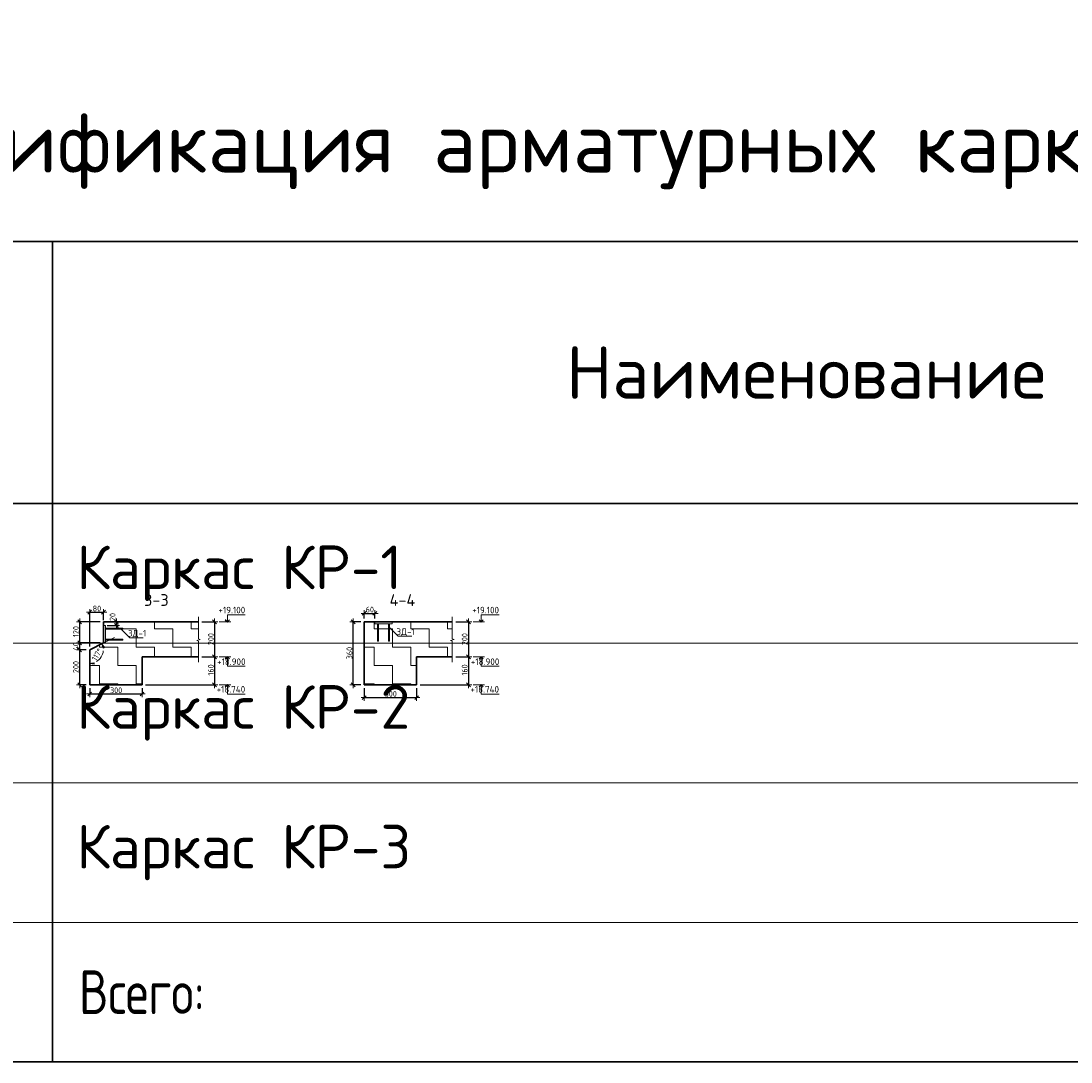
# Model space of a CAD drawing. Header units: metres. Extents: x -38 to 90, y -15 to 21.
# Tile 126 of 127: x 74.21 to 80.22, y 10.54 to 16.5. Entities that reach past the tile are written whole.
import ezdxf

# ---------------------------------------------------------------- set-up
doc = ezdxf.new("R2010")
doc.units = ezdxf.units.M
doc.header["$PDMODE"] = 65
for name, color, linetype, lineweight in [('XR$4$Перекрытие_ Сборный элемент', 7, 'Continuous', 35), ('XR$4$Размерная линия_ общее', 7, 'Continuous', 13), ('XR$4$Текст_ общее_1', 7, 'Continuous', 13)]:
    doc.layers.add(name, color=color, linetype=linetype, lineweight=lineweight)
doc.styles.add('ISOCPEUR', font='txt')
doc.dimstyles.new('DIMSTYLE_10', dxfattribs={"dimtxt": 0.033, "dimasz": 0.0375, "dimexe": 0, "dimexo": 0, "dimgap": 0.0165, "dimtad": 2, "dimdec": 0, "dimlfac": 1000, "dimrnd": 1, "dimzin": 12, "dimdsep": 46, "dimtxsty": 'ISOCPEUR', "dimblk1": 'ALL_ML_STRICH', "dimblk2": 'ALL_ML_STRICH', "dimsah": 1, "dimcen": 0, "dimclrd": 7, "dimclre": 256, "dimclrt": 7, "dimadec": 0, "dimazin": 0, "dimtfac": 1, "dimtdec": 0, "dimtix": 1, "dimtmove": 2, "dimatfit": 3, "dimfxl": 0, "dimtvp": 1.2, "dimtzin": 0, "dimlwd": 0, "dimlwe": -3, "dimarcsym": 0})
doc.dimstyles.new('DIMSTYLE_30', dxfattribs={"dimtxt": 0.033, "dimasz": 0.0375, "dimexe": 0, "dimexo": 0, "dimgap": 0.0165, "dimtad": 2, "dimdec": 0, "dimlfac": 1000, "dimrnd": 5, "dimzin": 12, "dimdsep": 46, "dimtxsty": 'ISOCPEUR', "dimblk1": 'ALL_ML_STRICH', "dimblk2": 'ALL_ML_STRICH', "dimsah": 1, "dimcen": 0, "dimclrd": 7, "dimclre": 256, "dimclrt": 7, "dimadec": 0, "dimazin": 0, "dimtfac": 1, "dimtdec": 0, "dimtix": 1, "dimtmove": 2, "dimatfit": 3, "dimfxl": 0, "dimtzin": 0, "dimlwd": 0, "dimlwe": -3, "dimarcsym": 0})
doc.dimstyles.new('DIMSTYLE_31', dxfattribs={"dimtxt": 0.033, "dimasz": 0.0375, "dimexe": 0, "dimexo": 0, "dimgap": 0.0165, "dimtad": 2, "dimdec": 0, "dimlfac": 1000, "dimrnd": 5, "dimzin": 12, "dimdsep": 46, "dimtxsty": 'ISOCPEUR', "dimblk1": 'ALL_ML_STRICH', "dimblk2": 'ALL_ML_STRICH', "dimsah": 1, "dimcen": 0, "dimclrd": 7, "dimclre": 256, "dimclrt": 7, "dimadec": 0, "dimazin": 0, "dimtfac": 1, "dimtdec": 0, "dimtix": 1, "dimtmove": 2, "dimatfit": 3, "dimfxl": 0, "dimtvp": 1.2, "dimtzin": 0, "dimlwd": 0, "dimlwe": -3, "dimarcsym": 0})
doc.dimstyles.new('DIMSTYLE_32', dxfattribs={"dimtxt": 0.033, "dimasz": 0.0375, "dimexe": 0, "dimexo": 0, "dimgap": 0.0165, "dimtad": 2, "dimdec": 0, "dimlfac": 1000, "dimrnd": 5, "dimzin": 12, "dimdsep": 46, "dimtxsty": 'ISOCPEUR', "dimblk1": 'ALL_ML_STRICH', "dimblk2": 'ALL_ML_STRICH', "dimsah": 1, "dimcen": 0, "dimclrd": 7, "dimclre": 256, "dimclrt": 7, "dimadec": 0, "dimazin": 0, "dimtfac": 1, "dimtdec": 0, "dimtix": 1, "dimtmove": 2, "dimatfit": 3, "dimfxl": 0, "dimtzin": 0, "dimlwd": 0, "dimlwe": -3, "dimarcsym": 0})
doc.dimstyles.new('DIMSTYLE_8', dxfattribs={"dimtxt": 0.033, "dimasz": 0.0375, "dimexe": 0, "dimexo": 0, "dimgap": 0.0165, "dimtad": 2, "dimdec": 0, "dimlfac": 1000, "dimrnd": 1, "dimzin": 12, "dimdsep": 46, "dimtxsty": 'ISOCPEUR', "dimblk1": 'ALL_ML_STRICH', "dimblk2": 'ALL_ML_STRICH', "dimsah": 1, "dimcen": 0, "dimclrd": 7, "dimclre": 256, "dimclrt": 7, "dimadec": 0, "dimazin": 0, "dimtfac": 1, "dimtdec": 0, "dimtix": 1, "dimtmove": 2, "dimatfit": 3, "dimfxl": 0, "dimtzin": 0, "dimlwd": 0, "dimlwe": -3, "dimarcsym": 0})
pattern_1 = [(0, (0.21, 0.21), (0.105, 0.105), [0.105, -0.105]), (90, (0.21, 0.21), (-0.105, 0.105), [0.105, -0.105])]

# ---------------------------------------------------------------- blocks, each defined once
blk = doc.blocks.new('СЛОЖНЫЙ_ОБЪЕКТ_6')
at = {"color": 7, "linetype": 'Continuous', "lineweight": 13, "transparency": 33554687}
blk.add_line((75.4084, 13.0595), (75.3417, 13.0595), dxfattribs=at)
at = {"color": 7, "linetype": 'Continuous', "lineweight": 35, "transparency": 33554687}
blk.add_lwpolyline([(75.3763, 13.0716), (75.3884, 13.0595), (75.4005, 13.0716)], dxfattribs=at)
at = {"color": 7, "linetype": 'Continuous', "lineweight": 13, "transparency": 33554687}
blk.add_lwpolyline([(75.3884, 13.0595), (75.3884, 13.0995), (75.4907, 13.0995)], dxfattribs=at)
blk = doc.blocks.new('СЛОЖНЫЙ_ОБЪЕКТ_7')
at = {"color": 7, "linetype": 'Continuous', "lineweight": 13, "transparency": 33554687}
blk.add_line((75.4084, 12.8595), (75.3417, 12.8595), dxfattribs=at)
at = {"color": 7, "linetype": 'Continuous', "lineweight": 35, "transparency": 33554687}
blk.add_lwpolyline([(75.3763, 12.8474), (75.3884, 12.8595), (75.4005, 12.8474)], dxfattribs=at)
at = {"color": 7, "linetype": 'Continuous', "lineweight": 13, "transparency": 33554687}
blk.add_lwpolyline([(75.3884, 12.8595), (75.3884, 12.8055), (75.4907, 12.8055)], dxfattribs=at)
blk = doc.blocks.new('СЛОЖНЫЙ_ОБЪЕКТ_8')
at = {"color": 7, "linetype": 'Continuous', "lineweight": 13, "transparency": 33554687}
blk.add_line((75.4084, 12.6995), (75.3417, 12.6995), dxfattribs=at)
at = {"color": 7, "linetype": 'Continuous', "lineweight": 35, "transparency": 33554687}
blk.add_lwpolyline([(75.3763, 12.6874), (75.3884, 12.6995), (75.4005, 12.6874)], dxfattribs=at)
at = {"color": 7, "linetype": 'Continuous', "lineweight": 13, "transparency": 33554687}
blk.add_lwpolyline([(75.3884, 12.6995), (75.3884, 12.6455), (75.4907, 12.6455)], dxfattribs=at)
blk = doc.blocks.new('СЛОЖНЫЙ_ОБЪЕКТ_9')
at = {"color": 7, "linetype": 'Continuous', "lineweight": 13, "transparency": 33554687}
blk.add_line((76.8625, 13.0595), (76.7959, 13.0595), dxfattribs=at)
at = {"color": 7, "linetype": 'Continuous', "lineweight": 35, "transparency": 33554687}
blk.add_lwpolyline([(76.8304, 13.0716), (76.8425, 13.0595), (76.8546, 13.0716)], dxfattribs=at)
at = {"color": 7, "linetype": 'Continuous', "lineweight": 13, "transparency": 33554687}
blk.add_lwpolyline([(76.8425, 13.0595), (76.8425, 13.0995), (76.9449, 13.0995)], dxfattribs=at)
blk = doc.blocks.new('СЛОЖНЫЙ_ОБЪЕКТ_10')
at = {"color": 7, "linetype": 'Continuous', "lineweight": 13, "transparency": 33554687}
blk.add_line((76.8625, 12.8595), (76.7959, 12.8595), dxfattribs=at)
at = {"color": 7, "linetype": 'Continuous', "lineweight": 35, "transparency": 33554687}
blk.add_lwpolyline([(76.8304, 12.8474), (76.8425, 12.8595), (76.8546, 12.8474)], dxfattribs=at)
at = {"color": 7, "linetype": 'Continuous', "lineweight": 13, "transparency": 33554687}
blk.add_lwpolyline([(76.8425, 12.8595), (76.8425, 12.8055), (76.9449, 12.8055)], dxfattribs=at)
blk = doc.blocks.new('СЛОЖНЫЙ_ОБЪЕКТ_11')
at = {"color": 7, "linetype": 'Continuous', "lineweight": 13, "transparency": 33554687}
blk.add_line((76.8625, 12.6995), (76.7959, 12.6995), dxfattribs=at)
at = {"color": 7, "linetype": 'Continuous', "lineweight": 35, "transparency": 33554687}
blk.add_lwpolyline([(76.8304, 12.6874), (76.8425, 12.6995), (76.8546, 12.6874)], dxfattribs=at)
at = {"color": 7, "linetype": 'Continuous', "lineweight": 13, "transparency": 33554687}
blk.add_lwpolyline([(76.8425, 12.6995), (76.8425, 12.6455), (76.9449, 12.6455)], dxfattribs=at)
blk = doc.blocks.new('ЭЛЕМЕНТ_УЗОРА_13')
at = {"color": 7, "linetype": 'Continuous', "lineweight": 13, "transparency": 33554687}
blk.add_line((75.223, 12.8295), (75.223, 12.8295), dxfattribs=at)
blk.add_lwpolyline([(75.223, 13.0895), (75.223, 12.9623), (75.233, 12.9587), (75.213, 12.9538), (75.223, 12.9496), (75.223, 12.8295)], dxfattribs=at)
blk = doc.blocks.new('ЭЛЕМЕНТ_УЗОРА_14')
at = {"color": 7, "linetype": 'Continuous', "lineweight": 13, "transparency": 33554687}
blk.add_line((76.6772, 12.8295), (76.6772, 12.8295), dxfattribs=at)
blk.add_lwpolyline([(76.6772, 13.0895), (76.6772, 12.9623), (76.6872, 12.9587), (76.6672, 12.9538), (76.6772, 12.9496), (76.6772, 12.8295)], dxfattribs=at)
blk = doc.blocks.new('ALL_ML_STRICH')
at = {"color": 0, "linetype": 'ByBlock', "lineweight": -2}
for p, q in [((-1, 0), (0.5, 0)), ((-0.3, -0.3), (0.3, 0.3)), ((0, -0.5), (0, 0.5))]:
    blk.add_line(p, q, dxfattribs=at)
blk = doc.blocks.new('*D344')
at = {"layer": 'DEFPOINTS', "color": 7, "linetype": 'Continuous', "lineweight": 13, "transparency": 33554687}
for p in [(75.223, 13.0595), (75.3154, 13.0595), (75.223, 12.8595)]:
    blk.add_point(p, dxfattribs=at)
at = {"layer": 'XR$4$Размерная линия_ общее', "color": 253, "linetype": 'Continuous', "lineweight": -2, "true_color": 0xa0a0a0, "transparency": 33554687}
for p, q in [((75.243, 13.0595), (75.3154, 13.0595)), ((75.243, 12.8595), (75.3154, 12.8595))]:
    blk.add_line(p, q, dxfattribs=at)
at = {"layer": 'XR$4$Размерная линия_ общее', "color": 7, "linetype": 'Continuous', "lineweight": -2, "transparency": 33554687}
blk.add_line((75.3154, 13.0595), (75.3154, 12.8595), dxfattribs=at)
at = {"layer": 'XR$4$Размерная линия_ общее', "color": 7, "linetype": 'Continuous', "lineweight": 13, "transparency": 33554687, "xscale": 0.0375, "yscale": 0.0375, "zscale": 0.0375}
for p, rotation in [((75.3154, 13.0595), 90), ((75.3154, 12.8595), 270)]:
    blk.add_blockref('ALL_ML_STRICH', p, dxfattribs=dict(at, rotation=rotation))
at = {"layer": 'XR$4$Размерная линия_ общее', "color": 7, "linetype": 'Continuous', "lineweight": 13, "transparency": 33554687, "insert": (75.2939, 12.9611), "char_height": 0.033, "width": 0.099, "attachment_point": 5, "rotation": 90, "style": 'ISOCPEUR'}
blk.add_mtext('\\A1;{200}', dxfattribs=at)
blk = doc.blocks.new('*D345')
at = {"layer": 'DEFPOINTS', "color": 7, "linetype": 'Continuous', "lineweight": 13, "transparency": 33554687}
for p in [(75.223, 12.8595), (75.3154, 12.8595), (74.8994, 12.6995)]:
    blk.add_point(p, dxfattribs=at)
at = {"layer": 'XR$4$Размерная линия_ общее', "color": 253, "linetype": 'Continuous', "lineweight": -2, "true_color": 0xa0a0a0, "transparency": 33554687}
for p, q in [((75.243, 12.8595), (75.3154, 12.8595)), ((74.9194, 12.6995), (75.3154, 12.6995))]:
    blk.add_line(p, q, dxfattribs=at)
at = {"layer": 'XR$4$Размерная линия_ общее', "color": 7, "linetype": 'Continuous', "lineweight": -2, "transparency": 33554687}
blk.add_line((75.3154, 12.8595), (75.3154, 12.6995), dxfattribs=at)
at = {"layer": 'XR$4$Размерная линия_ общее', "color": 7, "linetype": 'Continuous', "lineweight": 13, "transparency": 33554687, "xscale": 0.0375, "yscale": 0.0375, "zscale": 0.0375}
for p, rotation in [((75.3154, 12.8595), 90), ((75.3154, 12.6995), 270)]:
    blk.add_blockref('ALL_ML_STRICH', p, dxfattribs=dict(at, rotation=rotation))
at = {"layer": 'XR$4$Размерная линия_ общее', "color": 7, "linetype": 'Continuous', "lineweight": 13, "transparency": 33554687, "insert": (75.2939, 12.7844), "char_height": 0.033, "width": 0.099, "attachment_point": 5, "rotation": 90, "style": 'ISOCPEUR'}
blk.add_mtext('\\A1;{160}', dxfattribs=at)
blk = doc.blocks.new('*D346')
at = {"layer": 'DEFPOINTS', "color": 7, "linetype": 'Continuous', "lineweight": 13, "transparency": 33554687}
for p in [(76.6772, 13.0595), (76.7696, 13.0595), (76.6772, 12.8595)]:
    blk.add_point(p, dxfattribs=at)
at = {"layer": 'XR$4$Размерная линия_ общее', "color": 253, "linetype": 'Continuous', "lineweight": -2, "true_color": 0xa0a0a0, "transparency": 33554687}
for p, q in [((76.6972, 13.0595), (76.7696, 13.0595)), ((76.6972, 12.8595), (76.7696, 12.8595))]:
    blk.add_line(p, q, dxfattribs=at)
at = {"layer": 'XR$4$Размерная линия_ общее', "color": 7, "linetype": 'Continuous', "lineweight": -2, "transparency": 33554687}
blk.add_line((76.7696, 13.0595), (76.7696, 12.8595), dxfattribs=at)
at = {"layer": 'XR$4$Размерная линия_ общее', "color": 7, "linetype": 'Continuous', "lineweight": 13, "transparency": 33554687, "xscale": 0.0375, "yscale": 0.0375, "zscale": 0.0375}
for p, rotation in [((76.7696, 13.0595), 90), ((76.7696, 12.8595), 270)]:
    blk.add_blockref('ALL_ML_STRICH', p, dxfattribs=dict(at, rotation=rotation))
at = {"layer": 'XR$4$Размерная линия_ общее', "color": 7, "linetype": 'Continuous', "lineweight": 13, "transparency": 33554687, "insert": (76.7481, 12.9611), "char_height": 0.033, "width": 0.099, "attachment_point": 5, "rotation": 90, "style": 'ISOCPEUR'}
blk.add_mtext('\\A1;{200}', dxfattribs=at)
blk = doc.blocks.new('*D347')
at = {"layer": 'DEFPOINTS', "color": 7, "linetype": 'Continuous', "lineweight": 13, "transparency": 33554687}
for p in [(76.6772, 12.8595), (76.7696, 12.8595), (76.473, 12.6995)]:
    blk.add_point(p, dxfattribs=at)
at = {"layer": 'XR$4$Размерная линия_ общее', "color": 253, "linetype": 'Continuous', "lineweight": -2, "true_color": 0xa0a0a0, "transparency": 33554687}
for p, q in [((76.6972, 12.8595), (76.7696, 12.8595)), ((76.493, 12.6995), (76.7696, 12.6995))]:
    blk.add_line(p, q, dxfattribs=at)
at = {"layer": 'XR$4$Размерная линия_ общее', "color": 7, "linetype": 'Continuous', "lineweight": -2, "transparency": 33554687}
blk.add_line((76.7696, 12.8595), (76.7696, 12.6995), dxfattribs=at)
at = {"layer": 'XR$4$Размерная линия_ общее', "color": 7, "linetype": 'Continuous', "lineweight": 13, "transparency": 33554687, "xscale": 0.0375, "yscale": 0.0375, "zscale": 0.0375}
for p, rotation in [((76.7696, 12.8595), 90), ((76.7696, 12.6995), 270)]:
    blk.add_blockref('ALL_ML_STRICH', p, dxfattribs=dict(at, rotation=rotation))
at = {"layer": 'XR$4$Размерная линия_ общее', "color": 7, "linetype": 'Continuous', "lineweight": 13, "transparency": 33554687, "insert": (76.7481, 12.7844), "char_height": 0.033, "width": 0.099, "attachment_point": 5, "rotation": 90, "style": 'ISOCPEUR'}
blk.add_mtext('\\A1;{160}', dxfattribs=at)
blk = doc.blocks.new('*D348')
at = {"layer": 'DEFPOINTS', "color": 7, "linetype": 'Continuous', "lineweight": 13, "transparency": 33554687}
for p in [(76.173, 13.0595), (76.109, 12.6995), (76.173, 12.6995)]:
    blk.add_point(p, dxfattribs=at)
at = {"layer": 'XR$4$Размерная линия_ общее', "color": 253, "linetype": 'Continuous', "lineweight": -2, "true_color": 0xa0a0a0, "transparency": 33554687}
for p, q in [((76.153, 13.0595), (76.109, 13.0595)), ((76.153, 12.6995), (76.109, 12.6995))]:
    blk.add_line(p, q, dxfattribs=at)
at = {"layer": 'XR$4$Размерная линия_ общее', "color": 7, "linetype": 'Continuous', "lineweight": -2, "transparency": 33554687}
blk.add_line((76.109, 12.6995), (76.109, 13.0595), dxfattribs=at)
at = {"layer": 'XR$4$Размерная линия_ общее', "color": 7, "linetype": 'Continuous', "lineweight": 13, "transparency": 33554687, "xscale": 0.0375, "yscale": 0.0375, "zscale": 0.0375}
for p, rotation in [((76.109, 13.0595), 90), ((76.109, 12.6995), 270)]:
    blk.add_blockref('ALL_ML_STRICH', p, dxfattribs=dict(at, rotation=rotation))
at = {"layer": 'XR$4$Размерная линия_ общее', "color": 7, "linetype": 'Continuous', "lineweight": 13, "transparency": 33554687, "insert": (76.0875, 12.8811), "char_height": 0.033, "width": 0.099, "attachment_point": 5, "rotation": 90, "style": 'ISOCPEUR'}
blk.add_mtext('\\A1;{360}', dxfattribs=at)
blk = doc.blocks.new('*D349')
at = {"layer": 'DEFPOINTS', "color": 7, "linetype": 'Continuous', "lineweight": 13, "transparency": 33554687}
for p in [(76.173, 12.6995), (76.473, 12.6995), (76.173, 12.6258)]:
    blk.add_point(p, dxfattribs=at)
at = {"layer": 'XR$4$Размерная линия_ общее', "color": 253, "linetype": 'Continuous', "lineweight": -2, "true_color": 0xa0a0a0, "transparency": 33554687}
for p, q in [((76.173, 12.6795), (76.173, 12.6258)), ((76.473, 12.6795), (76.473, 12.6258))]:
    blk.add_line(p, q, dxfattribs=at)
at = {"layer": 'XR$4$Размерная линия_ общее', "color": 7, "linetype": 'Continuous', "lineweight": -2, "transparency": 33554687}
blk.add_line((76.173, 12.6258), (76.473, 12.6258), dxfattribs=at)
at = {"layer": 'XR$4$Размерная линия_ общее', "color": 7, "linetype": 'Continuous', "lineweight": 13, "transparency": 33554687, "xscale": 0.0375, "yscale": 0.0375, "zscale": 0.0375, "rotation": 180}
blk.add_blockref('ALL_ML_STRICH', (76.173, 12.6258), dxfattribs=at)
at = {"layer": 'XR$4$Размерная линия_ общее', "color": 7, "linetype": 'Continuous', "lineweight": 13, "transparency": 33554687, "xscale": 0.0375, "yscale": 0.0375, "zscale": 0.0375}
blk.add_blockref('ALL_ML_STRICH', (76.473, 12.6258), dxfattribs=at)
at = {"layer": 'XR$4$Размерная линия_ общее', "color": 7, "linetype": 'Continuous', "lineweight": 13, "transparency": 33554687, "insert": (76.3247, 12.6473), "char_height": 0.033, "width": 0.099, "attachment_point": 5, "style": 'ISOCPEUR'}
blk.add_mtext('\\A1;{300}', dxfattribs=at)
blk = doc.blocks.new('*D350')
at = {"layer": 'DEFPOINTS', "color": 7, "linetype": 'Continuous', "lineweight": 13, "transparency": 33554687}
for p in [(74.5994, 12.6995), (74.8994, 12.6995), (74.5994, 12.6467)]:
    blk.add_point(p, dxfattribs=at)
at = {"layer": 'XR$4$Размерная линия_ общее', "color": 253, "linetype": 'Continuous', "lineweight": -2, "true_color": 0xa0a0a0, "transparency": 33554687}
for p, q in [((74.5994, 12.6795), (74.5994, 12.6467)), ((74.8994, 12.6795), (74.8994, 12.6467))]:
    blk.add_line(p, q, dxfattribs=at)
at = {"layer": 'XR$4$Размерная линия_ общее', "color": 7, "linetype": 'Continuous', "lineweight": -2, "transparency": 33554687}
blk.add_line((74.5994, 12.6467), (74.8994, 12.6467), dxfattribs=at)
at = {"layer": 'XR$4$Размерная линия_ общее', "color": 7, "linetype": 'Continuous', "lineweight": 13, "transparency": 33554687, "xscale": 0.0375, "yscale": 0.0375, "zscale": 0.0375, "rotation": 180}
blk.add_blockref('ALL_ML_STRICH', (74.5994, 12.6467), dxfattribs=at)
at = {"layer": 'XR$4$Размерная линия_ общее', "color": 7, "linetype": 'Continuous', "lineweight": 13, "transparency": 33554687, "xscale": 0.0375, "yscale": 0.0375, "zscale": 0.0375}
blk.add_blockref('ALL_ML_STRICH', (74.8994, 12.6467), dxfattribs=at)
at = {"layer": 'XR$4$Размерная линия_ общее', "color": 7, "linetype": 'Continuous', "lineweight": 13, "transparency": 33554687, "insert": (74.751, 12.6682), "char_height": 0.033, "width": 0.099, "attachment_point": 5, "style": 'ISOCPEUR'}
blk.add_mtext('\\A1;{300}', dxfattribs=at)
blk = doc.blocks.new('*D351')
at = {"layer": 'DEFPOINTS', "color": 7, "linetype": 'Continuous', "lineweight": 13, "transparency": 33554687}
for p in [(74.5994, 12.8995), (74.5422, 12.6995), (74.5994, 12.6995)]:
    blk.add_point(p, dxfattribs=at)
at = {"layer": 'XR$4$Размерная линия_ общее', "color": 253, "linetype": 'Continuous', "lineweight": -2, "true_color": 0xa0a0a0, "transparency": 33554687}
for p, q in [((74.5794, 12.8995), (74.5422, 12.8995)), ((74.5794, 12.6995), (74.5422, 12.6995))]:
    blk.add_line(p, q, dxfattribs=at)
at = {"layer": 'XR$4$Размерная линия_ общее', "color": 7, "linetype": 'Continuous', "lineweight": -2, "transparency": 33554687}
blk.add_line((74.5422, 12.6995), (74.5422, 12.8995), dxfattribs=at)
at = {"layer": 'XR$4$Размерная линия_ общее', "color": 7, "linetype": 'Continuous', "lineweight": 13, "transparency": 33554687, "xscale": 0.0375, "yscale": 0.0375, "zscale": 0.0375}
for p, rotation in [((74.5422, 12.8995), 90), ((74.5422, 12.6995), 270)]:
    blk.add_blockref('ALL_ML_STRICH', p, dxfattribs=dict(at, rotation=rotation))
at = {"layer": 'XR$4$Размерная линия_ общее', "color": 7, "linetype": 'Continuous', "lineweight": 13, "transparency": 33554687, "insert": (74.5207, 12.8011), "char_height": 0.033, "width": 0.099, "attachment_point": 5, "rotation": 90, "style": 'ISOCPEUR'}
blk.add_mtext('\\A1;{200}', dxfattribs=at)
blk = doc.blocks.new('*D352')
at = {"layer": 'DEFPOINTS', "color": 7, "linetype": 'Continuous', "lineweight": 13, "transparency": 33554687}
for p in [(74.6794, 12.9395), (74.5422, 12.8995), (74.5994, 12.8995)]:
    blk.add_point(p, dxfattribs=at)
at = {"layer": 'XR$4$Размерная линия_ общее', "color": 253, "linetype": 'Continuous', "lineweight": -2, "true_color": 0xa0a0a0, "transparency": 33554687}
for p, q in [((74.6594, 12.9395), (74.5422, 12.9395)), ((74.5794, 12.8995), (74.5422, 12.8995))]:
    blk.add_line(p, q, dxfattribs=at)
at = {"layer": 'XR$4$Размерная линия_ общее', "color": 7, "linetype": 'Continuous', "lineweight": -2, "transparency": 33554687}
blk.add_line((74.5422, 12.8995), (74.5422, 12.9395), dxfattribs=at)
at = {"layer": 'XR$4$Размерная линия_ общее', "color": 7, "linetype": 'Continuous', "lineweight": 13, "transparency": 33554687, "xscale": 0.0375, "yscale": 0.0375, "zscale": 0.0375}
for p, rotation in [((74.5422, 12.9395), 90), ((74.5422, 12.8995), 270)]:
    blk.add_blockref('ALL_ML_STRICH', p, dxfattribs=dict(at, rotation=rotation))
at = {"layer": 'XR$4$Размерная линия_ общее', "color": 7, "linetype": 'Continuous', "lineweight": 13, "transparency": 33554687, "insert": (74.5207, 12.9195), "char_height": 0.033, "width": 0.066, "attachment_point": 5, "rotation": 90, "style": 'ISOCPEUR'}
blk.add_mtext('\\A1;{40}', dxfattribs=at)
blk = doc.blocks.new('*D353')
at = {"layer": 'DEFPOINTS', "color": 7, "linetype": 'Continuous', "lineweight": 13, "transparency": 33554687}
for p in [(74.6794, 13.0595), (74.5422, 12.9395), (74.6794, 12.9395)]:
    blk.add_point(p, dxfattribs=at)
at = {"layer": 'XR$4$Размерная линия_ общее', "color": 253, "linetype": 'Continuous', "lineweight": -2, "true_color": 0xa0a0a0, "transparency": 33554687}
for p, q in [((74.6594, 13.0595), (74.5422, 13.0595)), ((74.6594, 12.9395), (74.5422, 12.9395))]:
    blk.add_line(p, q, dxfattribs=at)
at = {"layer": 'XR$4$Размерная линия_ общее', "color": 7, "linetype": 'Continuous', "lineweight": -2, "transparency": 33554687}
blk.add_line((74.5422, 12.9395), (74.5422, 13.0595), dxfattribs=at)
at = {"layer": 'XR$4$Размерная линия_ общее', "color": 7, "linetype": 'Continuous', "lineweight": 13, "transparency": 33554687, "xscale": 0.0375, "yscale": 0.0375, "zscale": 0.0375}
for p, rotation in [((74.5422, 13.0595), 90), ((74.5422, 12.9395), 270)]:
    blk.add_blockref('ALL_ML_STRICH', p, dxfattribs=dict(at, rotation=rotation))
at = {"layer": 'XR$4$Размерная линия_ общее', "color": 7, "linetype": 'Continuous', "lineweight": 13, "transparency": 33554687, "insert": (74.5207, 13.0044), "char_height": 0.033, "width": 0.099, "attachment_point": 5, "rotation": 90, "style": 'ISOCPEUR'}
blk.add_mtext('\\A1;{120}', dxfattribs=at)
blk = doc.blocks.new('СЛОЖНЫЙ_ОБЪЕКТ_40')
at = {"layer": 'XR$4$Перекрытие_ Сборный элемент', "color": 7, "linetype": 'Continuous', "lineweight": 13, "transparency": 33554687}
for points in [[(74.6894, 12.9395), (74.6894, 13.0395), (74.6794, 13.0395), (74.6794, 12.9395), (74.6894, 12.9395)], [(74.6894, 13.0245), (74.6894, 13.0185), (74.7894, 13.0185), (74.7894, 13.0245), (74.6894, 13.0245)], [(74.6894, 12.9545), (74.6894, 12.9605), (74.7894, 12.9605), (74.7894, 12.9545), (74.6894, 12.9545)]]:
    blk.add_lwpolyline(points, close=True, dxfattribs=at)
blk = doc.blocks.new('СЛОЖНЫЙ_ОБЪЕКТ_41')
at = {"layer": 'XR$4$Перекрытие_ Сборный элемент', "color": 7, "linetype": 'Continuous', "lineweight": 13, "transparency": 33554687}
for points in [[(76.333, 13.0495), (76.233, 13.0495), (76.233, 13.0595), (76.333, 13.0595), (76.333, 13.0495)], [(76.248, 13.0495), (76.254, 13.0495), (76.254, 12.9495), (76.248, 12.9495), (76.248, 13.0495)], [(76.318, 13.0495), (76.312, 13.0495), (76.312, 12.9495), (76.318, 12.9495), (76.318, 13.0495)]]:
    blk.add_lwpolyline(points, close=True, dxfattribs=at)
blk = doc.blocks.new('*D356')
at = {"layer": 'DEFPOINTS', "color": 7, "linetype": 'Continuous', "lineweight": 13, "transparency": 33554687}
for p in [(76.173, 13.1087), (76.173, 13.0595), (76.233, 13.0595)]:
    blk.add_point(p, dxfattribs=at)
at = {"layer": 'XR$4$Размерная линия_ общее', "color": 253, "linetype": 'Continuous', "lineweight": -2, "true_color": 0xa0a0a0, "transparency": 33554687}
for p, q in [((76.173, 13.0795), (76.173, 13.1087)), ((76.233, 13.0795), (76.233, 13.1087))]:
    blk.add_line(p, q, dxfattribs=at)
at = {"layer": 'XR$4$Размерная линия_ общее', "color": 7, "linetype": 'Continuous', "lineweight": -2, "transparency": 33554687}
blk.add_line((76.173, 13.1087), (76.233, 13.1087), dxfattribs=at)
at = {"layer": 'XR$4$Размерная линия_ общее', "color": 7, "linetype": 'Continuous', "lineweight": 13, "transparency": 33554687, "xscale": 0.0375, "yscale": 0.0375, "zscale": 0.0375, "rotation": 180}
blk.add_blockref('ALL_ML_STRICH', (76.173, 13.1087), dxfattribs=at)
at = {"layer": 'XR$4$Размерная линия_ общее', "color": 7, "linetype": 'Continuous', "lineweight": 13, "transparency": 33554687, "xscale": 0.0375, "yscale": 0.0375, "zscale": 0.0375}
blk.add_blockref('ALL_ML_STRICH', (76.233, 13.1087), dxfattribs=at)
at = {"layer": 'XR$4$Размерная линия_ общее', "color": 7, "linetype": 'Continuous', "lineweight": 13, "transparency": 33554687, "insert": (76.2047, 13.1302), "char_height": 0.033, "width": 0.066, "attachment_point": 5, "style": 'ISOCPEUR'}
blk.add_mtext('\\A1;{60}', dxfattribs=at)
blk = doc.blocks.new('*D357')
at = {"layer": 'DEFPOINTS', "color": 7, "linetype": 'Continuous', "lineweight": 13, "transparency": 33554687}
for p in [(74.5994, 13.1148), (74.6794, 13.0495), (74.5994, 12.8995)]:
    blk.add_point(p, dxfattribs=at)
at = {"layer": 'XR$4$Размерная линия_ общее', "color": 253, "linetype": 'Continuous', "lineweight": -2, "true_color": 0xa0a0a0, "transparency": 33554687}
for p, q in [((74.5994, 12.9195), (74.5994, 13.1148)), ((74.6794, 13.0695), (74.6794, 13.1148))]:
    blk.add_line(p, q, dxfattribs=at)
at = {"layer": 'XR$4$Размерная линия_ общее', "color": 7, "linetype": 'Continuous', "lineweight": -2, "transparency": 33554687}
blk.add_line((74.5994, 13.1148), (74.6794, 13.1148), dxfattribs=at)
at = {"layer": 'XR$4$Размерная линия_ общее', "color": 7, "linetype": 'Continuous', "lineweight": 13, "transparency": 33554687, "xscale": 0.0375, "yscale": 0.0375, "zscale": 0.0375, "rotation": 180}
blk.add_blockref('ALL_ML_STRICH', (74.5994, 13.1148), dxfattribs=at)
at = {"layer": 'XR$4$Размерная линия_ общее', "color": 7, "linetype": 'Continuous', "lineweight": 13, "transparency": 33554687, "xscale": 0.0375, "yscale": 0.0375, "zscale": 0.0375}
blk.add_blockref('ALL_ML_STRICH', (74.6794, 13.1148), dxfattribs=at)
at = {"layer": 'XR$4$Размерная линия_ общее', "color": 7, "linetype": 'Continuous', "lineweight": 13, "transparency": 33554687, "insert": (74.641, 13.1363), "char_height": 0.033, "width": 0.066, "attachment_point": 5, "style": 'ISOCPEUR'}
blk.add_mtext('\\A1;{80}', dxfattribs=at)
blk = doc.blocks.new('*D358')
at = {"layer": 'DEFPOINTS', "color": 7, "linetype": 'Continuous', "lineweight": 13, "transparency": 33554687}
for p in [(74.6794, 13.0595), (74.6794, 13.0395), (74.7524, 13.0395)]:
    blk.add_point(p, dxfattribs=at)
at = {"layer": 'XR$4$Размерная линия_ общее', "color": 253, "linetype": 'Continuous', "lineweight": -2, "true_color": 0xa0a0a0, "transparency": 33554687}
for p, q in [((74.6994, 13.0595), (74.7524, 13.0595)), ((74.6994, 13.0395), (74.7524, 13.0395))]:
    blk.add_line(p, q, dxfattribs=at)
at = {"layer": 'XR$4$Размерная линия_ общее', "color": 7, "linetype": 'Continuous', "lineweight": -2, "transparency": 33554687}
blk.add_line((74.7524, 13.0395), (74.7524, 13.0595), dxfattribs=at)
at = {"layer": 'XR$4$Размерная линия_ общее', "color": 7, "linetype": 'Continuous', "lineweight": 13, "transparency": 33554687, "xscale": 0.0375, "yscale": 0.0375, "zscale": 0.0375}
for p, rotation in [((74.7524, 13.0595), 90), ((74.7524, 13.0395), 270)]:
    blk.add_blockref('ALL_ML_STRICH', p, dxfattribs=dict(at, rotation=rotation))
at = {"layer": 'XR$4$Размерная линия_ общее', "color": 7, "linetype": 'Continuous', "lineweight": 13, "transparency": 33554687, "insert": (74.7308, 13.0877), "char_height": 0.033, "width": 0.066, "attachment_point": 5, "rotation": 90, "style": 'ISOCPEUR'}
blk.add_mtext('\\A1;{20}', dxfattribs=at)
blk = doc.blocks.new('COMPLEX_ANGLEDIM_0')
at = {"color": 7, "linetype": 'Continuous', "lineweight": 13, "transparency": 33554687}
for p, q in [((74.6689, 12.9343), (74.6857, 12.9427)), ((74.6689, 12.9343), (74.6522, 12.9259)), ((74.6689, 12.9343), (74.684, 12.9125)), ((74.6773, 12.9091), (74.6689, 12.9343)), ((74.6689, 12.9343), (74.6815, 12.9091)), ((74.6689, 12.9343), (74.6689, 12.9343)), ((74.684, 12.9125), (74.6773, 12.9091)), ((74.5994, 12.8217), (74.5994, 12.8404)), ((74.6256, 12.8254), (74.5994, 12.8217)), ((74.5994, 12.8217), (74.6256, 12.8179)), ((74.5994, 12.8217), (74.6275, 12.8217)), ((74.5994, 12.8217), (74.5994, 12.8217)), ((74.5994, 12.8217), (74.5994, 12.8029)), ((74.6256, 12.8179), (74.6256, 12.8254))]:
    blk.add_line(p, q, dxfattribs=at)
for start, end in [(300.16526, 356.39981), (10.78743, 26.56505), (270, 285.2956)]:
    blk.add_arc((74.5994, 12.8995), 0.0778, start, end, dxfattribs=at)
at = {"color": 7, "linetype": 'Continuous', "lineweight": 13, "transparency": 33554687, "insert": (74.6371, 12.8332), "char_height": 0.033, "width": 0.088972, "attachment_point": 7, "rotation": 58.28253, "style": 'ISOCPEUR'}
blk.add_mtext('\\W0.79;117%%d', dxfattribs=at)

msp = doc.modelspace()

# ---------------------------------------------------------------- hatches: boundary and pattern name
at = {"linetype": 'Continuous', "lineweight": 13, "transparency": 33554687}
h = msp.add_hatch(dxfattribs=at)
h.set_pattern_fill('____', scale=0.105, style=0, pattern_type=2)
h.set_pattern_definition(pattern_1)
h.paths.add_polyline_path([(74.6794, 12.9395), (74.5994, 12.8995), (74.5994, 12.6995), (74.8994, 12.6995), (74.8994, 12.8595), (75.223, 12.8595), (75.223, 13.0595), (74.6794, 13.0595)], flags=0)
h = msp.add_hatch(dxfattribs=at)
h.set_pattern_fill('____', scale=0.105, style=0, pattern_type=2)
h.set_pattern_definition(pattern_1)
h.paths.add_polyline_path([(76.173, 13.0595), (76.173, 12.6995), (76.473, 12.6995), (76.473, 12.8595), (76.6772, 12.8595), (76.6772, 13.0595)], flags=0)

# ---------------------------------------------------------------- linework, layer by layer
at = {"color": 7, "linetype": 'Continuous', "lineweight": 35, "transparency": 33554687}
for p, q in [((86.3869, 15.2385), (67.8869, 15.2385)), ((74.3869, 15.2385), (74.3869, 13.7385)), ((86.3869, 13.7385), (67.8869, 13.7385)), ((74.3869, 13.7385), (74.3869, 12.9385)), ((75.223, 13.0595), (74.6794, 13.0595)), ((74.6794, 13.0595), (74.6794, 12.9395)), ((76.173, 13.0595), (76.173, 12.8595)), ((76.6772, 13.0595), (76.173, 13.0595)), ((74.3869, 12.9385), (74.3869, 12.1385)), ((74.6794, 12.9395), (74.5994, 12.8995)), ((74.5994, 12.8995), (74.5994, 12.8595)), ((74.5994, 12.8595), (74.5994, 12.6995)), ((74.8994, 12.6995), (74.8994, 12.8595)), ((74.8994, 12.8595), (75.223, 12.8595)), ((76.173, 12.8595), (76.173, 12.6995)), ((76.473, 12.6995), (76.473, 12.8595)), ((76.473, 12.8595), (76.6772, 12.8595)), ((74.5994, 12.6995), (74.8994, 12.6995)), ((76.173, 12.6995), (76.473, 12.6995)), ((74.3869, 12.1385), (74.3869, 11.3385)), ((74.3869, 11.3385), (74.3869, 10.5385)), ((67.8869, 10.5385), (86.3869, 10.5385))]:
    msp.add_line(p, q, dxfattribs=at)
at = {"color": 7, "linetype": 'Continuous', "lineweight": 13, "transparency": 33554687}
for p, q in [((67.8869, 13.7385), (86.3869, 13.7385)), ((67.8869, 12.9385), (86.3869, 12.9385)), ((74.5994, 12.8995), (74.742, 12.9708)), ((67.8869, 12.1385), (86.3869, 12.1385)), ((67.8869, 11.3385), (86.3869, 11.3385))]:
    msp.add_line(p, q, dxfattribs=at)
for points in [[(74.7794, 13.0185), (74.8289, 12.969), (74.9067, 12.969)], [(76.318, 13.0273), (76.3675, 12.9778), (76.4454, 12.9778)]]:
    msp.add_lwpolyline(points, dxfattribs=at)

# ---------------------------------------------------------------- block references
for name in ['ЭЛЕМЕНТ_УЗОРА_13', 'ЭЛЕМЕНТ_УЗОРА_14', 'COMPLEX_ANGLEDIM_0']:
    msp.add_blockref(name, (0, 0), dxfattribs=at)
at = {"color": 7, "linetype": 'Continuous', "lineweight": 35, "transparency": 33554687}
for name in ['СЛОЖНЫЙ_ОБЪЕКТ_6', 'СЛОЖНЫЙ_ОБЪЕКТ_9', 'СЛОЖНЫЙ_ОБЪЕКТ_7', 'СЛОЖНЫЙ_ОБЪЕКТ_10', 'СЛОЖНЫЙ_ОБЪЕКТ_8', 'СЛОЖНЫЙ_ОБЪЕКТ_11']:
    msp.add_blockref(name, (0, 0), dxfattribs=at)
at = {"layer": 'XR$4$Перекрытие_ Сборный элемент', "color": 7, "linetype": 'Continuous', "lineweight": 13, "transparency": 33554687}
for name in ['СЛОЖНЫЙ_ОБЪЕКТ_41', 'СЛОЖНЫЙ_ОБЪЕКТ_40']:
    msp.add_blockref(name, (0, 0), dxfattribs=at)

# ---------------------------------------------------------------- texts
at = {"color": 7, "linetype": 'Continuous', "lineweight": 35, "transparency": 33554687, "style": 'ISOCPEUR'}
for s, insert, char_height, width, attachment_point in [('\\A1;{\\fISOCPEUR|i0|b0;\\H0.350000;\\W1.000000;\\C7;Спецификация арматурных каркасов}\\P', (77.1369, 15.5385), 0.35, 8.363517, 8), ('\\A1;{\\fISOCPEUR|i0|b0;\\H0.300000;\\W1.000000;\\C7;Наименование}\\P', (78.7042, 14.4885), 0.3, 2.786667, 5), ('\\A1;{\\fISOCPEUR|i0|b0;\\H0.250000;\\W0.800000;\\C7;Всего:}\\P', (74.899, 10.9385), 0.25, 0.855, 5)]:
    msp.add_mtext(s, dxfattribs=dict(at, insert=insert, char_height=char_height, width=width, attachment_point=attachment_point))
at = {"color": 7, "linetype": 'Continuous', "lineweight": 13, "transparency": 33554687, "style": 'ISOCPEUR'}
for s, insert, char_height, width, attachment_point in [('\\A1;{\\fISOCPEUR|i0|b0;\\H0.250000;\\W1.000000;\\C7;Каркас КР-1}\\P', (74.5238, 13.3385), 0.25, 2.068902, 4), ('\\A1;{\\fISOCPEUR|i0|b0;\\H0.037500;\\W1.000000;\\C7;+19.100}\\P', (75.4907, 13.1087), 0.0375, 0.170106, 9), ('\\A1;{\\fISOCPEUR|i0|b0;\\H0.037500;\\W1.000000;\\C7;+19.100}\\P', (76.9449, 13.1087), 0.0375, 0.170106, 9), ('\\A1;{\\fISOCPEUR|i0|b0;\\H0.037500;\\W1.000000;\\C7;+18.900}\\P', (75.4924, 12.8129), 0.0375, 0.178404, 9), ('\\A1;{\\fISOCPEUR|i0|b0;\\H0.037500;\\W1.000000;\\C7;+18.900}\\P', (76.9466, 12.8129), 0.0375, 0.178404, 9), ('\\A1;{\\fISOCPEUR|i0|b0;\\H0.250000;\\W1.000000;\\C7;Каркас КР-2}\\P', (74.5238, 12.5385), 0.25, 2.121951, 4), ('\\A1;{\\fISOCPEUR|i0|b0;\\H0.037500;\\W1.000000;\\C7;+18.740}\\P', (75.4907, 12.6547), 0.0375, 0.182188, 9), ('\\A1;{\\fISOCPEUR|i0|b0;\\H0.037500;\\W1.000000;\\C7;+18.740}\\P', (76.9449, 12.6547), 0.0375, 0.182188, 9), ('\\A1;{\\fISOCPEUR|i0|b0;\\H0.250000;\\W1.000000;\\C7;Каркас КР-3}\\P', (74.5238, 11.7385), 0.25, 2.121951, 4)]:
    msp.add_mtext(s, dxfattribs=dict(at, insert=insert, char_height=char_height, width=width, attachment_point=attachment_point))
at = {"color": 7, "linetype": 'Continuous', "lineweight": 50, "transparency": 33554687, "char_height": 0.0675, "attachment_point": 5, "style": 'ISOCPEUR'}
for s, insert, width in [('\\A1;{\\fISOCPEUR|i0|b0;\\H0.067500;\\W1.000000;\\C7;3-3}\\P', (74.9815, 13.1849), 0.172565), ('\\A1;{\\fISOCPEUR|i0|b0;\\H0.067500;\\W1.000000;\\C7;4-4}\\P', (76.3915, 13.1849), 0.1863)]:
    msp.add_mtext(s, dxfattribs=dict(at, insert=insert, width=width))
at = {"layer": 'XR$4$Текст_ общее_1', "color": 7, "linetype": 'Continuous', "lineweight": 13, "transparency": 33554687, "char_height": 0.0375, "width": 0.123317, "attachment_point": 5, "style": 'ISOCPEUR'}
for insert in [(74.8711, 12.9907), (76.4098, 12.9995)]:
    msp.add_mtext('\\A1;{\\fISOCPEUR|i0|b0;\\H0.037500;\\W1.000000;\\C7;ЗД-1}\\P', dxfattribs=dict(at, insert=insert))

# ---------------------------------------------------------------- dimensions: what is measured, and where the dimension line sits
at = {"layer": 'XR$4$Размерная линия_ общее', "color": 7, "linetype": 'Continuous', "lineweight": 13, "transparency": 33554687}
for base, p1, p2, dimstyle, picture, middle in [((74.6794, 13.1148), (74.5994, 12.9195), (74.6794, 13.0695), 'DIMSTYLE_8', '*D357', (74.641, 13.1363)), ((76.233, 13.1087), (76.173, 13.0795), (76.233, 13.0795), 'DIMSTYLE_10', '*D356', (76.2047, 13.1302)), ((74.8994, 12.6467), (74.5994, 12.6795), (74.8994, 12.6795), 'DIMSTYLE_8', '*D350', (74.751, 12.6682)), ((76.473, 12.6258), (76.173, 12.6795), (76.473, 12.6795), 'DIMSTYLE_8', '*D349', (76.3247, 12.6473))]:
    dim = msp.add_linear_dim(base=base, p1=p1, p2=p2, dimstyle=dimstyle, override={"dimpost": '<>', "dimclrd": 7, "dimclre": 253, "dimclrt": 7, "dimlwd": 0, "dimlwe": 65533}, dxfattribs=at)
    dim.commit()
    dim.dimension.update_dxf_attribs({"geometry": picture, "text_midpoint": middle, "dimtype": 160})
for base, p1, p2, angle, dimstyle, picture, middle in [((74.7524, 13.0595), (74.6994, 13.0395), (74.6994, 13.0595), 90, 'DIMSTYLE_10', '*D358', (74.7308, 13.0877)), ((74.5422, 13.0595), (74.6594, 12.9395), (74.6594, 13.0595), 90, 'DIMSTYLE_32', '*D353', (74.5207, 13.0044)), ((75.3154, 12.8595), (75.243, 13.0595), (75.243, 12.8595), 270, 'DIMSTYLE_8', '*D344', (75.2939, 12.9611)), ((76.109, 13.0595), (76.153, 12.6995), (76.153, 13.0595), 90, 'DIMSTYLE_8', '*D348', (76.0875, 12.8811)), ((76.7696, 12.8595), (76.6972, 13.0595), (76.6972, 12.8595), 270, 'DIMSTYLE_8', '*D346', (76.7481, 12.9611)), ((74.5422, 12.9395), (74.5794, 12.8995), (74.6594, 12.9395), 90, 'DIMSTYLE_31', '*D352', (74.5207, 12.9195)), ((74.5422, 12.8995), (74.5794, 12.6995), (74.5794, 12.8995), 90, 'DIMSTYLE_30', '*D351', (74.5207, 12.8011)), ((75.3154, 12.6995), (75.243, 12.8595), (74.9194, 12.6995), 270, 'DIMSTYLE_8', '*D345', (75.2939, 12.7844)), ((76.7696, 12.6995), (76.6972, 12.8595), (76.493, 12.6995), 270, 'DIMSTYLE_8', '*D347', (76.7481, 12.7844))]:
    dim = msp.add_linear_dim(base=base, p1=p1, p2=p2, angle=angle, dimstyle=dimstyle, override={"dimpost": '<>', "dimclrd": 7, "dimclre": 253, "dimclrt": 7, "dimlwd": 0, "dimlwe": 65533}, dxfattribs=at)
    dim.commit()
    dim.dimension.update_dxf_attribs({"geometry": picture, "text_midpoint": middle, "dimtype": 160})

doc.saveas('drawing.dxf')
